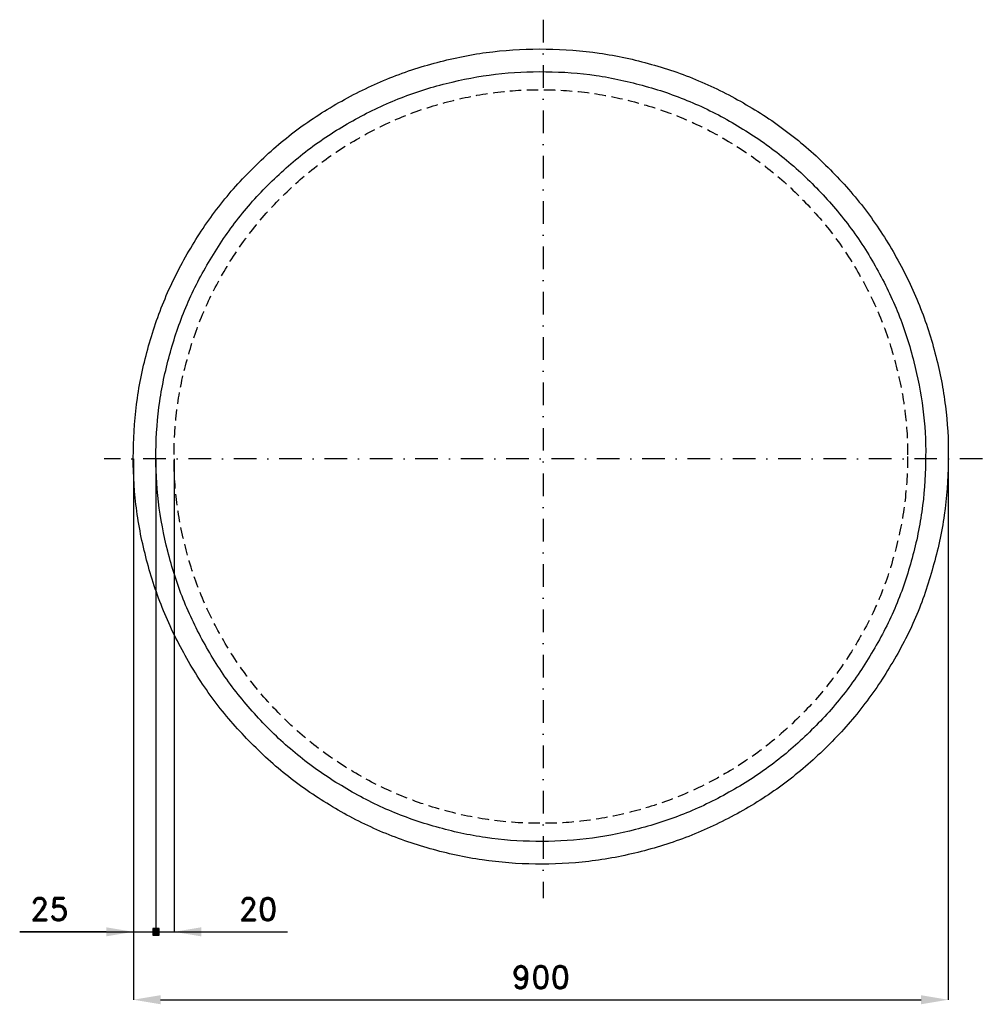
# Model space of a CAD drawing. Header units: millimetres. Extents: x -126 to 938, y -155 to 932.
import ezdxf

# ---------------------------------------------------------------- set-up
doc = ezdxf.new("R2010")
doc.units = ezdxf.units.MM
doc.header["$LTSCALE"] = 5
doc.linetypes.add('ČERCHOVANÁX2', pattern=[2, 1, -0.5, 0, -0.5])
doc.linetypes.add('ČÁRKOVANÁX2', pattern=[1.5, 1, -0.5])
doc.layers.add('Kóty', color=2, linetype='Continuous')
doc.layers.add('Značka', color=7, linetype='Continuous')
doc.styles.get("Standard").update_dxf_attribs({"font": 'romand.shx', "height": 25})
doc.dimstyles.get("Standard").update_dxf_attribs({"dimtxt": 25, "dimasz": 30, "dimexe": 0.18, "dimexo": 0.0625, "dimgap": 12.5, "dimtad": 1, "dimdec": 0, "dimzin": 0, "dimdsep": 46, "dimtxsty": 'Standard', "dimcen": 0.09, "dimadec": 0, "dimazin": 0, "dimtfac": 1, "dimtdec": 0, "dimtofl": 0, "dimtmove": 0, "dimatfit": 3, "dimfxl": 1, "dimtolj": 1, "dimtzin": 0, "dimarcsym": 0})

# ---------------------------------------------------------------- blocks, each defined once
blk = doc.blocks.new('*D0')
at = {"layer": 'Defpoints', "color": 0, "transparency": 16777216}
for p in [(0, 447.4), (900, 447.1), (900, -149.9)]:
    blk.add_point(p, dxfattribs=at)
at = {"layer": 'Kóty', "color": 0, "lineweight": -2, "transparency": 16777216}
for p, q in [((0, 447.3), (0, -150.1)), ((900, 447), (900, -150.1)), ((30, -149.9), (870, -149.9))]:
    blk.add_line(p, q, dxfattribs=at)
at = {"layer": 'Kóty', "color": 0, "transparency": 16777216}
for points in [[(30, -144.9), (30, -154.9), (0, -149.9)], [(870, -144.9), (870, -154.9), (900, -149.9)]]:
    blk.add_solid(points, dxfattribs=at)
at = {"layer": 'Kóty', "color": 0, "transparency": 16777216, "insert": (450, -124.9), "char_height": 25, "attachment_point": 5}
blk.add_mtext('\\A1;900', dxfattribs=at)

msp = doc.modelspace()

# ---------------------------------------------------------------- hatches: boundary and pattern name
at = {"layer": 'Kóty'}
h = msp.add_hatch(color=256, dxfattribs=at)
h.dxf.hatch_style = 1
h.paths.add_polyline_path([(21.5, -78.4), (28.5, -78.4), (28.5, -71.4), (21.5, -71.4)])

# ---------------------------------------------------------------- linework, layer by layer
for p, q in [((0, 447.4), (0, -75.1)), ((25, 447.4), (25, -79)), ((25, 447.3), (25, -79)), ((45, 447.3), (45, -75.1)), ((-125.5, -74.9), (170.4, -74.9)), ((-30, -74.9), (-125.5, -74.9))]:
    msp.add_line(p, q, dxfattribs=at)
msp.add_lwpolyline([(21.5, -78.4), (28.5, -78.4), (28.5, -71.4), (21.5, -71.4)], close=True, dxfattribs=at)
for points in [[(-30, -69.9), (-30, -79.9), (0, -74.9)], [(75, -69.9), (75, -79.9), (45, -74.9)]]:
    msp.add_solid(points, dxfattribs=at)
at = {"layer": 'Značka', "color": 6, "linetype": 'ČERCHOVANÁX2', "lineweight": 25, "ltscale": 5}
for p, q in [((452.6, 932.4), (452.6, -37.6)), ((937.6, 447.4), (-32.4, 447.4))]:
    msp.add_line(p, q, dxfattribs=at)
at = {"layer": 'Značka', "color": 5}
for points in [[(900, 450), (900, 447.1), (900, 444.1, -0.032168), (895.5, 385.4, -0.035722), (883.1, 327.9, -0.036666), (863.8, 272.2, -0.034754), (836.7, 219.9, -0.034039), (803.5, 171.3, -0.034452), (764, 127.7, -0.03456), (719.4, 89.3, -0.034427), (669.9, 57.4, -0.034389), (616.8, 31.9, -0.034418), (560.8, 13.8, -0.034424), (502.9, 2.9, -0.034417), (444.1, 0, -0.034416), (385.4, 4.5, -0.034417), (327.9, 16.9, -0.034417), (272.3, 36.4, -0.034417), (219.9, 63.3, -0.034417), (171.3, 96.5, -0.034417), (127.7, 136, -0.034417), (89.3, 180.6, -0.034416), (57.4, 230.1, -0.034417), (31.9, 283.2, -0.034417), (13.8, 339.2, -0.034417), (2.9, 397.1, -0.034417), (0, 455.9, -0.034417), (4.5, 514.6, -0.034417), (16.9, 572.1, -0.034417), (36.4, 627.7, -0.034416), (63.3, 680.1, -0.034416), (96.5, 728.7, -0.034416), (136, 772.3, -0.034417), (180.6, 810.7, -0.034415), (230.1, 842.6, -0.034415), (283.2, 868.1, -0.034417), (339.2, 886.2, -0.034417), (397.1, 897.1, -0.034417), (455.9, 900, -0.034417), (514.6, 895.5, -0.034418), (572.1, 883.1, -0.034416), (627.7, 863.6, -0.034417), (680.1, 836.7, -0.034417), (728.7, 803.5, -0.034407), (772.3, 764, -0.034415), (810.7, 719.4, -0.034487), (842.6, 669.9, -0.034418), (868.1, 616.8, -0.034076), (886.2, 560.8, -0.032792), (896.8, 505.8, -0.034266), (900, 450)], [(875, 450), (875, 447.2), (875, 444.4, -0.032168), (870.7, 389, -0.035723), (859, 334.6, -0.036666), (840.8, 282.1, -0.034753), (815.2, 232.7, -0.034039), (783.9, 186.8, -0.034452), (746.6, 145.6, -0.034561), (704.4, 109.3, -0.034427), (657.7, 79.2, -0.034389), (607.6, 55.1, -0.034418), (554.6, 38.1, -0.034423), (500, 27.8, -0.034417), (444.4, 25, -0.034416), (389, 29.2, -0.034417), (334.6, 41, -0.034417), (282.2, 59.3, -0.034417), (232.7, 84.8, -0.034417), (186.8, 116.1, -0.034417), (145.6, 153.4, -0.034417), (109.3, 195.6, -0.034416), (79.2, 242.3, -0.034416), (55.1, 292.4, -0.034417), (38.1, 345.4, -0.034417), (27.8, 400, -0.034417), (25, 455.6, -0.034417), (29.2, 511, -0.034417), (41, 565.4, -0.034417), (59.3, 617.8, -0.034416), (84.8, 667.3, -0.034416), (116.1, 713.2, -0.034416), (153.4, 754.4, -0.034417), (195.6, 790.7, -0.034416), (242.3, 820.8, -0.034416), (292.4, 844.9, -0.034417), (345.4, 861.9, -0.034415), (400, 872.2, -0.034417), (455.6, 875, -0.034417), (511, 870.8, -0.034418), (565.4, 859, -0.034417), (617.8, 840.7, -0.034416), (667.3, 815.2, -0.034417), (713.2, 783.9, -0.034406), (754.4, 746.6, -0.034414), (790.7, 704.4, -0.034487), (820.8, 657.7, -0.034419), (844.9, 607.6, -0.034076), (861.9, 554.6, -0.032792), (872, 502.7, -0.034265), (875, 450)]]:
    msp.add_lwpolyline(points, format="xyb", dxfattribs=at)
at = {"layer": 'Značka', "color": 6, "linetype": 'ČÁRKOVANÁX2', "ltscale": 2.5, "flags": 128}
msp.add_lwpolyline([(855, 450), (855, 447.3), (855, 444.7, -0.032168), (850.9, 391.9, -0.035722), (839.8, 340.1, -0.036667), (822.4, 290, -0.034754), (798.1, 242.9, -0.03404), (768.2, 199.2, -0.034453), (732.6, 159.9, -0.034561), (692.4, 125.3, -0.034426), (647.9, 96.6, -0.034389), (600.1, 73.7, -0.034418), (549.7, 57.5, -0.034424), (497.6, 47.6, -0.034417), (444.7, 45, -0.034416), (391.9, 49, -0.034417), (340.1, 60.2, -0.034417), (290.1, 77.7, -0.034416), (242.9, 101.9, -0.034417), (199.2, 131.8, -0.034417), (159.9, 167.4, -0.034417), (125.4, 207.6, -0.034417), (96.6, 252.1, -0.034417), (73.7, 299.9, -0.034417), (57.5, 350.3, -0.034417), (47.6, 402.4, -0.034417), (45, 455.3, -0.034417), (49, 508.1, -0.034417), (60.2, 559.9, -0.034416), (77.7, 609.9, -0.034417), (101.9, 657.1, -0.034417), (131.8, 700.8, -0.034417), (167.4, 740.1, -0.034417), (207.6, 774.6, -0.034415), (252.1, 803.4, -0.034417), (299.9, 826.3, -0.034418), (350.3, 842.5, -0.034417), (402.4, 852.4, -0.034415), (455.3, 855, -0.034416), (508.1, 851, -0.034417), (559.9, 839.8, -0.034416), (609.9, 822.3, -0.034419), (657.1, 798.1, -0.034418), (700.8, 768.2, -0.034405), (740.1, 732.6, -0.034413), (774.7, 692.4, -0.034486), (803.4, 647.9, -0.034417), (826.3, 600.2, -0.034076), (842.5, 549.7, -0.032791), (852.1, 500.2, -0.034264), (855, 450)], format="xyb", dxfattribs=at)

# ---------------------------------------------------------------- texts
at = {"layer": 'Kóty', "char_height": 25, "attachment_point": 5}
for s, insert in [('\\A1;25', (-92.8, -49.9)), ('\\A1;20', (137.7, -49.9))]:
    msp.add_mtext(s, dxfattribs=dict(at, insert=insert))

# ---------------------------------------------------------------- dimensions: what is measured, and where the dimension line sits
at = {"layer": 'Kóty'}
dim = msp.add_linear_dim(base=(900, -149.9), p1=(0, 447.4), p2=(900, 447.1), dimstyle='Standard', dxfattribs=at)
dim.commit()
dim.dimension.update_dxf_attribs({"geometry": '*D0', "text_midpoint": (450, -124.9)})

doc.saveas('drawing.dxf')
